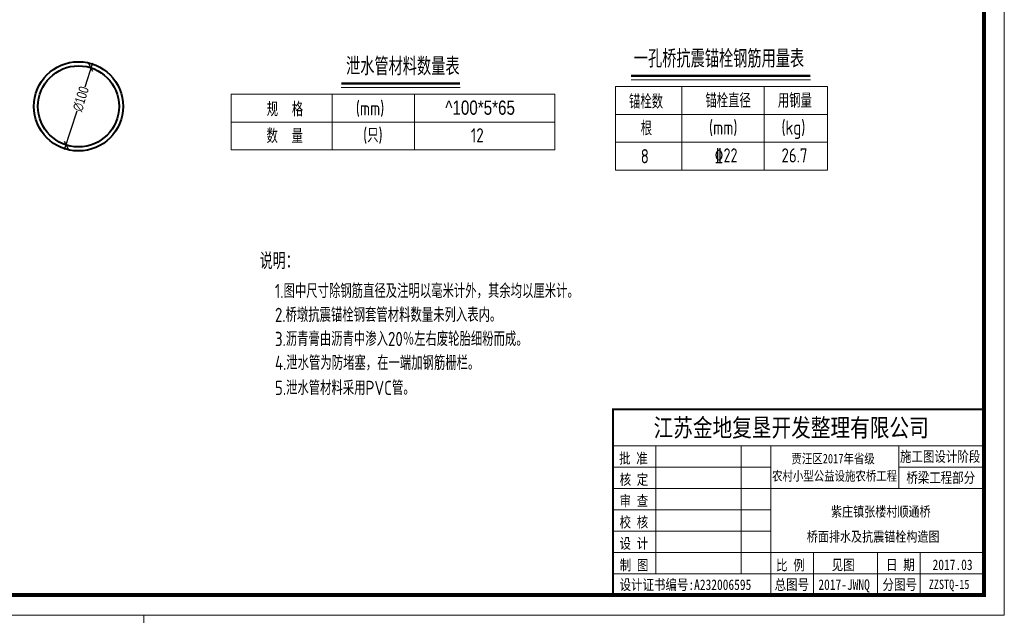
# Model space of a CAD drawing. Header units: inches. Extents: x 112594 to 193184, y 44995 to 116598.
# Tile 57 of 153: x 143539 to 145967, y 72034 to 73503. Entities that reach past the tile are written whole.
import ezdxf
from ezdxf.enums import TextEntityAlignment as Align

# ---------------------------------------------------------------- set-up
doc = ezdxf.new("R2010")
doc.units = ezdxf.units.IN
doc.header["$MEASUREMENT"] = 0
doc.layers.get('0').update_dxf_attribs({"lineweight": 15})
for name, color, linetype in [('1', 7, 'Continuous'), ('TK', 7, 'Continuous'), ('配筋2', 2, 'Continuous')]:
    doc.layers.add(name, color=color, linetype=linetype)
for name, color, linetype, lineweight in [('BM1', 7, 'Continuous', 15), ('标注', 7, 'Continuous', 18), ('粗线', 1, 'Continuous', 40)]:
    doc.layers.add(name, color=color, linetype=linetype, lineweight=lineweight)
doc.styles.add('hz-e', font='hztxt_e.shx', dxfattribs={"width": 0.75, "bigfont": 'hztxt.shx'})
doc.styles.add('HZTXT', font='tssdeng.shx', dxfattribs={"width": 0.75, "bigfont": 'hztxt.shx'})
doc.styles.add('TSSD_Dimension', font='Tssdeng.shx', dxfattribs={"width": 0.7, "bigfont": 'hztxt.shx'})
doc.styles.add('图框', font='SIMFANG.TTF', dxfattribs={"width": 0.8, "height": 4})
doc.dimstyles.new('1比50', dxfattribs={"dimtxt": 25, "dimasz": 15, "dimexe": 6.25, "dimexo": 6.25, "dimgap": 5, "dimtad": 1, "dimdec": 0, "dimlfac": 0.5, "dimzin": 0, "dimdsep": 46, "dimtxsty": 'hz-e', "dimblk": 'OBLIQUE', "dimcen": 0, "dimdle": 12, "dimclrd": 2, "dimclre": 2, "dimclrt": 2, "dimadec": 0, "dimazin": 0, "dimtfac": 0.05, "dimtdec": 0, "dimtix": 1, "dimtmove": 2, "dimatfit": 0, "dimfxl": 8, "dimfxlon": 1, "dimtolj": 1, "dimtzin": 0, "dimarcsym": 0})

# ---------------------------------------------------------------- blocks, each defined once
blk = doc.blocks.new('_Oblique')
at = {"color": 0, "linetype": 'ByBlock', "lineweight": -2}
blk.add_line((-0.5, -0.5), (0.5, 0.5), dxfattribs=at)
blk = doc.blocks.new('*D829')
at = {"layer": '标注', "color": 2, "lineweight": -2}
for p, q in [((143718.1, 73396.2), (143699.1, 73336.9)), ((143649.5, 73182.9), (143680.4, 73278.9))]:
    blk.add_line(p, q, dxfattribs=at)
at = {"layer": '标注', "color": 2, "lineweight": -2, "xscale": 15, "yscale": 15, "zscale": 15}
for p, rotation in [((143714.5, 73384.8), 72.167198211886), ((143653.2, 73194.4), 252.167198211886)]:
    blk.add_blockref('_Oblique', p, dxfattribs=dict(at, rotation=rotation))
at = {"layer": '标注', "color": 2, "insert": (143689.7, 73307.9), "char_height": 25, "attachment_point": 5, "rotation": 72.1672, "style": 'hz-e'}
blk.add_mtext('\\A1;∅100', dxfattribs=at)

msp = doc.modelspace()

# ---------------------------------------------------------------- linework, layer by layer
for p, q in [((145008.04374, 73338.27658), (145530.77112, 73338.27658)), ((145008.04374, 73338.27658), (145008.04374, 73132.34505)), ((145171.37631, 73338.27658), (145171.37631, 73132.34505)), ((145374.40348, 73338.27658), (145374.40348, 73132.34505)), ((145530.77112, 73338.27658), (145530.77112, 73132.34505)), ((144059.92637, 73319.36871), (144858.09392, 73319.36871)), ((144059.92637, 73319.36871), (144059.92637, 73182.08102)), ((144309.47764, 73319.36871), (144309.47764, 73182.08102)), ((144512.50481, 73319.36871), (144512.50481, 73182.08102)), ((144858.09392, 73319.36871), (144858.09392, 73182.08102)), ((144059.92637, 73250.72487), (144858.09392, 73250.72487)), ((145008.04374, 73269.63274), (145530.77112, 73269.63274)), ((145008.04374, 73200.98889), (145530.77112, 73200.98889)), ((144059.92637, 73182.08102), (144858.09392, 73182.08102)), ((145008.04374, 73132.34505), (145530.77112, 73132.34505))]:
    msp.add_line(p, q)
at = {"layer": 'BM1', "linetype": 'Continuous'}
for p, q in [((145966.66888, 75034.75953), (145966.66888, 72034.45647)), ((145966.66888, 72034.45647), (141723.84056, 72034.45647)), ((143845.25472, 72034.45647), (143845.25472, 70534.30494))]:
    msp.add_line(p, q, dxfattribs=at)
at = {"layer": 'BM1', "color": 0, "linetype": 'Continuous'}
for p, q in [((145966.66888, 75004.45344), (145966.66888, 72034.45647)), ((145966.66888, 75004.45344), (145966.66888, 72034.45647)), ((145966.66888, 75004.45344), (145966.66888, 72034.45647)), ((145966.66888, 75004.45344), (145966.66888, 72034.45647)), ((145966.66888, 75004.45344), (145966.66888, 72034.45647)), ((145002.02939, 72542.52461), (145916.67399, 72542.52461)), ((145002.02939, 72542.52461), (145002.02939, 72084.45137)), ((145002.02939, 72084.45137), (145002.02939, 72542.52461)), ((145002.02939, 72452.41184), (145916.67399, 72452.41184)), ((145107.16095, 72137.01715), (145107.16095, 72452.41184)), ((145317.42408, 72452.41184), (145317.42408, 72137.01715)), ((145391.01617, 72452.41184), (145391.01617, 72084.45137)), ((145706.41086, 72347.28028), (145706.41086, 72452.41184)), ((145002.02939, 72399.84606), (145391.01617, 72399.84606)), ((145706.41086, 72399.84606), (145916.67399, 72399.84606)), ((145002.02939, 72347.28028), (145916.67399, 72347.28028)), ((145002.02939, 72294.7145), (145391.01617, 72294.7145)), ((145002.02939, 72242.14872), (145391.01617, 72242.14872)), ((145002.02939, 72189.58293), (145916.67399, 72189.58293)), ((145496.14773, 72189.58293), (145496.14773, 72084.45137)), ((145653.84508, 72189.58293), (145653.84508, 72084.45137)), ((145758.97664, 72189.58293), (145758.97664, 72137.01715)), ((145758.97664, 72084.45137), (145758.97664, 72189.58293)), ((145002.02939, 72137.01715), (145916.67399, 72137.01715))]:
    msp.add_line(p, q, dxfattribs=at)
at = {"layer": 'BM1', "color": 0, "linetype": 'Continuous', "const_width": 9.99898}
msp.add_lwpolyline([(141891.68466, 72084.45137), (141891.68466, 74954.45854), (145916.67399, 74954.45854), (145916.67399, 72084.45137)], close=True, dxfattribs=at)
at = {"layer": 'BM1', "color": 0, "linetype": 'Continuous', "const_width": 5.25658}
msp.add_lwpolyline([(145916.67399, 72542.52461), (145002.02939, 72542.52461), (145002.02939, 72084.45137)], dxfattribs=at)
at = {"layer": '标注'}
for p, q in [((145046.55514, 73354.73759), (145488.46247, 73354.73759)), ((144331.92097, 73335.82972), (144624.781, 73335.82972))]:
    msp.add_line(p, q, dxfattribs=at)
at = {"layer": '标注', "const_width": 5.46875}
for points in [[(144331.92097, 73346.17831), (144624.781, 73346.17831)], [(145046.55514, 73365.08618), (145488.46247, 73365.08618)]]:
    msp.add_lwpolyline(points, dxfattribs=at)
at = {"layer": '粗线'}
for radius in [110, 100]:
    msp.add_circle((143683.84811, 73289.56831), radius, dxfattribs=at)

# ---------------------------------------------------------------- texts
at = {"style": 'HZTXT', "width": 0.8}
for s, height, p in [('说明：', 40, (144130.80095, 72888.13028)), ('1.图中尺寸除钢筋直径及注明以毫米计外，其余均以厘米计。', 35, (144168.26726, 72816.73589)), ('2.桥墩抗震锚栓钢套管材料数量未列入表内。', 35, (144168.26726, 72757.8332)), ('3.沥青膏由沥青中渗入20％左右废轮胎细粉而成。', 35, (144168.26726, 72698.45864)), ('4.泄水管为防堵塞，在一端加钢筋栅栏。', 35, (144168.26726, 72639.52833)), ('5.泄水管材料采用PVC管。', 35, (144168.26726, 72577.73897))]:
    msp.add_text(s, height=height, dxfattribs=at).set_placement(p)
at = {"layer": '1', "color": 7, "linetype": 'Continuous', "style": '图框', "width": 0.8}
for s, height, p in [('江苏金地复垦开发整理有限公司 ', 44.4121037, (145101.83696, 72475.01163)), ('批 准', 25.907061, (145016.74884, 72408.74449)), ('贾汪区2017年省级', 23.551873, (145441.72918, 72409.07883)), ('核 定', 25.907061, (145018.07168, 72356.45062)), ('农村小型公益设施农桥工程', 23.5518732, (145394.00664, 72366.47098)), ('审 查', 25.907061, (145018.07168, 72303.88484)), ('校 核', 25.907061, (145018.07168, 72251.31906)), ('设 计', 25.907061, (145018.07168, 72198.75328)), ('制 图', 25.907061, (145018.41265, 72145.45992)), ('比 例', 25.907061, (145403.83298, 72145.18203)), ('见图', 25.907061, (145541.15365, 72146.10422)), ('日 期', 25.907061, (145675.14413, 72146.10422)), ('2017.03', 25.907061, (145789.73546, 72146.10422)), ('设计证书编号:A232006595 ', 25.9070605, (145018.08829, 72096.98115)), ('总图号', 25.907061, (145400.42843, 72097.13456)), ('2017-JWNQ', 25.907061, (145508.17665, 72097.13456)), ('分图号', 25.907061, (145666.43473, 72097.13456))]:
    msp.add_text(s, height=height, dxfattribs=at).set_placement(p)
at = {"layer": '1', "color": 7, "linetype": 'Continuous', "char_height": 25.907061, "width": 215.1817481, "attachment_point": 5, "style": '图框'}
for s, insert in [('施工图设计阶段', (145808.41392, 72424.59527)), ('桥梁工程部分', (145809.93283, 72372.50678))]:
    msp.add_mtext(s, dxfattribs=dict(at, insert=insert))
at = {"layer": 'BM1', "color": 0, "linetype": 'Continuous', "style": '图框', "width": 0.8}
msp.add_text('ZZSTQ-15', height=23, dxfattribs=at).set_placement((145780.54041, 72099.35606))
at = {"layer": 'TK', "lineweight": 0, "style": '图框', "width": 0.8}
for s, height, p in [('紫庄镇张楼村顺通桥', 24.993844, (145539.34924, 72277.72639)), ('桥面排水及抗震锚栓构造图', 24.9938437, (145479.62599, 72216.07083))]:
    msp.add_text(s, height=height, dxfattribs=at).set_placement(p)
at = {"layer": '标注', "width": 0.8}
for s, height, style, p in [('一孔桥抗震锚栓钢筋用量表', 43.75, 'HZTXT', (145053.16255, 73385.15724)), ('泄水管材料数量表', 43.75, 'HZTXT', (144343.54032, 73366.24937)), ('锚栓数', 35, 'HZTXT', (145041.27169, 73283.84855)), ('锚栓直径', 35, 'HZTXT', (145229.57652, 73286.13202)), ('用钢量', 35, 'HZTXT', (145408.25954, 73286.13202)), ('规  格', 35, 'HZTXT', (144147.9285, 73264.94068)), ('(mm)', 35, 'HZTXT', (144367.67785, 73267.22415)), ('^ 100*5*65', 35, 'hz-e', (144588.33804, 73268.85351)), ('根', 35, 'HZTXT', (145070.10696, 73217.71616)), ('(mm)', 35, 'HZTXT', (145238.51595, 73219.79801)), ('(kg)', 35, 'HZTXT', (145417.19897, 73219.79801)), ('数  量', 35, 'HZTXT', (144147.34801, 73198.80829)), ('(只)', 35, 'HZTXT', (144385.74643, 73200.89014)), ('8', 35, 'HZTXT', (145070.10696, 73149.07231)), ('26.7', 35, 'HZTXT', (145417.19897, 73151.15416))]:
    msp.add_text(s, height=height, dxfattribs=dict(at, style=style)).set_placement(p)
at = {"layer": '标注', "style": 'HZTXT', "width": 0.8}
msp.add_text('12', height=35, dxfattribs=at).set_placement((144667.21771, 73200.66516), align=Align.CENTER)
at = {"layer": '配筋2', "color": 2, "style": 'TSSD_Dimension', "width": 0.75}
msp.add_text('%%13222', height=35, rotation=0.00001699, dxfattribs=at).set_placement((145252.01466, 73151.15416))

# ---------------------------------------------------------------- dimensions: what is measured, and where the dimension line sits
at = {"layer": '标注'}
dim = msp.add_diameter_dim_2p(p1=(143653.22408, 73194.37289), p2=(143714.47215, 73384.76373), dimstyle='1比50', dxfattribs=at)
dim.commit()
dim.dimension.update_dxf_attribs({"geometry": '*D829', "text_midpoint": (143689.73941, 73307.88153), "dimtype": 163})

doc.saveas('drawing.dxf')
